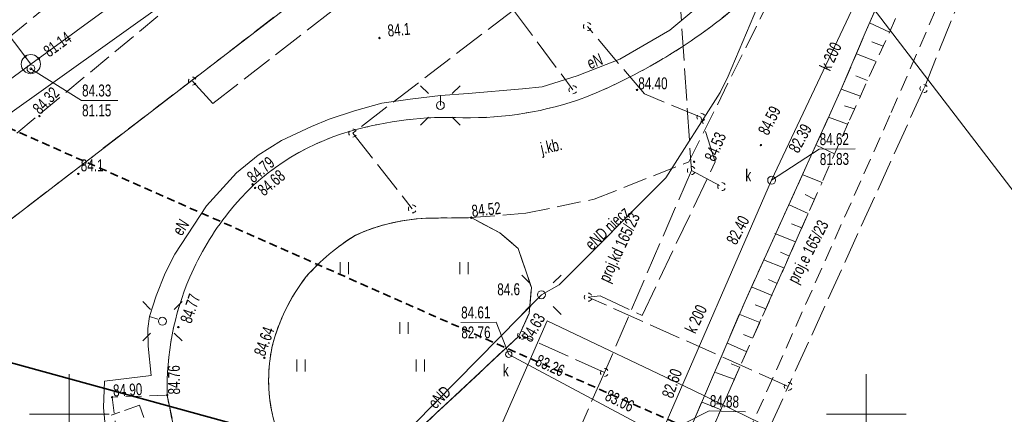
# Model space of a CAD drawing. Header units: metres. Extents: x -1013 to 1493497, y -5789518 to 1032.
# Tile 16 of 73: x -105 to -43, y 15 to 39. Entities that reach past the tile are written whole.
import ezdxf
from ezdxf.xclip import XClip

# ---------------------------------------------------------------- set-up
doc = ezdxf.new("R2010")
doc.units = ezdxf.units.M
doc.header["$MEASUREMENT"] = 0
doc.header["$XCLIPFRAME"] = 0
for name, pattern in [('2_BUBZ02', [1.75, 1.25, -0.5]), ('2_KTCR02', [1.5, 1, -0.5]), ('2_KTJZ01', [2, 1.5, -0.5]), ('2_PTTU', [1.5, 1, -0.5]), ('4_SUPE_P_01', [2.5, 2, -0.5]), ('4_SUPK_P_01', [2.5, 2, -0.5]), ('GUK', [2, 1.5, -0.5]), ('GUZ', [1, 0.5, -0.5]), ('Przerywana długa', [0.78, 0.5, -0.28])]:
    doc.linetypes.add(name, pattern=pattern)
doc.layers.add('700-L Mapa 1_100 dwg', color=7, linetype='Continuous')
doc.layers.add('711-L Wymiary opisy', color=7, linetype='Continuous')
for name, color, linetype, lineweight in [('703-L Płaszczyzny podejścia 2D3', 152, 'Continuous', 30), ('703-L Płaszczyzny podejścia 2D38', 171, 'Continuous', 35), ('711-L Wymiary opisy1', 7, 'Continuous', 13), ('ex_02_DXF_MZ_500_4_BUBZ_D_L_17', 9, 'Continuous', 18), ('ex_02_DXF_MZ_500_4_BUBZ_L_17', 9, 'Continuous', 18), ('ex_02_DXF_MZ_500_4_BUIB_L_97', 9, 'Continuous', 18), ('ex_02_DXF_MZ_500_4_Dzialki7', 9, 'Continuous', 18), ('ex_02_DXF_MZ_500_4_K1_BDOT_T_117', 9, 'Continuous', 18), ('ex_02_DXF_MZ_500_4_Kontury3', 9, 'Continuous', 18), ('ex_02_DXF_MZ_500_4_KTCR_D_L_17', 9, 'Continuous', 18), ('ex_02_DXF_MZ_500_4_KTCR_L_17', 9, 'Continuous', 18), ('ex_02_DXF_MZ_500_4_KTJZ_D_L_07', 9, 'Continuous', 18), ('ex_02_DXF_MZ_500_4_KTJZ_E_T_07', 9, 'Continuous', 18), ('ex_02_DXF_MZ_500_4_KTJZ_L_07', 9, 'Continuous', 18), ('ex_02_DXF_MZ_500_4_KTKR_D_L_07', 9, 'Continuous', 18), ('ex_02_DXF_MZ_500_4_KTKR_L_07', 9, 'Continuous', 18), ('ex_02_DXF_MZ_500_4_Podzial_sekcyjny_krzyze7', 9, 'Continuous', 18), ('ex_02_DXF_MZ_500_4_PTTU_L_27', 9, 'Continuous', 18), ('ex_02_DXF_MZ_500_4_RTPW_T_07', 9, 'Continuous', 18), ('ex_02_DXF_MZ_500_4_RTPW_T_17', 9, 'Continuous', 18), ('ex_02_DXF_MZ_500_4_SUBK_L_034', 9, 'Continuous', 18), ('ex_02_DXF_MZ_500_4_SUPE_D_L_31', 9, 'Continuous', 18), ('ex_02_DXF_MZ_500_4_SUPE_E_T_31', 9, 'Continuous', 18), ('ex_02_DXF_MZ_500_4_SUPK_D_L_034', 9, 'Continuous', 18), ('ex_02_DXF_MZ_500_4_SUPK_D_L_434', 9, 'Continuous', 18), ('ex_02_DXF_MZ_500_4_SUPK_E_T_434', 9, 'Continuous', 18), ('ex_02_DXF_MZ_500_4_SUPK_L_434', 9, 'Continuous', 18), ('ex_02_DXF_MZ_500_4_SUPM_T_07', 9, 'Continuous', 18), ('ex_02_DXF_MZ_500_4_SUPP_E_T_21', 9, 'Continuous', 18), ('ex_02_DXF_MZ_500_4_SUPP_E_T_434', 9, 'Continuous', 18), ('ex_02_DXF_MZ_500_4_SUPP_L_21', 9, 'Continuous', 18), ('ex_02_DXF_MZ_500_4_SUPP_L_434', 9, 'Continuous', 18), ('ex_02_DXF_MZ_500_4_SUPS_T_434', 9, 'Continuous', 18), ('ex_02_DXF_MZ_500_4_SUPW_D_L_05', 9, 'Continuous', 18), ('ex_02_DXF_MZ_500_4_SUSM_D_T_07', 9, 'Continuous', 18), ('ex_02_DXF_MZ_500_4_SUSM_D_T_37', 9, 'Continuous', 18), ('ex_02_DXF_MZ_500_4_SUTK_T_034', 9, 'Continuous', 18), ('ex_02_DXF_MZ_500_4_SUUK_D_T_234', 9, 'Continuous', 18), ('ex_02_DXF_MZ_500_4_SUUK_E_T_934', 9, 'Continuous', 18), ('ex_02_DXF_MZ_500_4_SUUK_T_234', 9, 'Continuous', 18), ('ex_02_DXF_MZ_500_4_Uzytki3', 9, 'Continuous', 18)]:
    doc.layers.add(name, color=color, linetype=linetype, lineweight=lineweight)
doc.styles.add('STYL_AUTOMATYCZNY_2', font='arial.ttf')
doc.styles.add('STYL_AUTOMATYCZNY_4', font='arial.ttf', dxfattribs={"width": 0.7})
doc.dimstyles.new('STYL_AUTOMATYCZNY__3', dxfattribs={"dimtxt": 0.25, "dimasz": 0.183575, "dimexe": 0.18, "dimexo": 0.04, "dimgap": 0, "dimtad": 1, "dimzin": 0, "dimdsep": 46, "dimtxsty": 'STYL_AUTOMATYCZNY_2', "dimblk": 'ARROWHEAD_8', "dimblk1": 'ARROWHEAD_8', "dimblk2": 'ARROWHEAD_8', "dimcen": 0.09, "dimclrd": 7, "dimclre": 7, "dimclrt": 7, "dimazin": 0, "dimtfac": 1, "dimtdec": 4, "dimtmove": 2, "dimatfit": 3, "dimfxl": 1, "dimtolj": 1, "dimtzin": 0, "dimarcsym": 0})

# ---------------------------------------------------------------- blocks, each defined once
blk = doc.blocks.new('*D60')
at = {"layer": '711-L Wymiary opisy1', "color": 7, "linetype": 'Continuous', "lineweight": 13}
for p, q in [((-23.688, -3.688), (-23.815, -3.738)), ((-23.688, -3.688), (-23.638, -3.815)), ((-23.983, -4.516), (-24.05, -4.396)), ((-23.983, -4.516), (-23.864, -4.449))]:
    blk.add_line(p, q, dxfattribs=at)
blk.add_arc((-18.286, -6.082), 5.908, 156.10081, 164.63157, dxfattribs=at)
at = {"layer": '711-L Wymiary opisy1', "color": 7, "lineweight": 13, "insert": (-25.573, -3.532), "char_height": 0.25, "attachment_point": 7, "rotation": 336.10081, "style": 'STYL_AUTOMATYCZNY_2'}
blk.add_mtext('\\A1;{\\pql;\\fArial|b0|i0|c238|p0;\\W1.000000;8,53°/15%}', dxfattribs=at)
blk = doc.blocks.new('ARROWHEAD_8')
at = {"color": 0, "linetype": 'Continuous', "lineweight": 0}
blk.add_line((0, 0), (-1, 0), dxfattribs=at)
at = {"color": 0, "linetype": 'Continuous', "lineweight": 0, "flags": 128}
blk.add_lwpolyline([(-0.525, 0.525), (0, 0), (-0.525, -0.525)], dxfattribs=at)
blk = doc.blocks.new('*D62')
at = {"layer": '711-L Wymiary opisy1', "color": 7, "linetype": 'Continuous', "lineweight": 13}
for p, q in [((-9.682, 27.468), (-9.815, 27.437)), ((-9.682, 27.468), (-9.651, 27.335)), ((-10.088, 26.709), (-10.136, 26.836)), ((-10.088, 26.709), (-9.96, 26.757))]:
    blk.add_line(p, q, dxfattribs=at)
blk.add_arc((-4.796, 24.363), 5.789, 147.57004, 156.10081, dxfattribs=at)
at = {"layer": '711-L Wymiary opisy1', "color": 7, "lineweight": 13, "insert": (-11.672, 27.587), "char_height": 0.25, "attachment_point": 7, "rotation": 336.10081, "style": 'STYL_AUTOMATYCZNY_2'}
blk.add_mtext('\\A1;{\\pql;\\fArial|b0|i0|c238|p0;\\W1.000000;8,53°/15%}', dxfattribs=at)
blk = doc.blocks.new('Rysunek_1_4', base_point=(-51.91, -72.413))
at = {"layer": 'ex_02_DXF_MZ_500_4_BUBZ_D_L_17', "color": 9, "linetype": 'Continuous', "lineweight": 18}
for p, q in [((-53.943, 31.05), (-55.009, 31.534)), ((-54.683, 29.226), (-55.895, 29.701)), ((-55.176, 28.18), (-55.751, 28.476)), ((-55.551, 27.278), (-56.754, 27.814)), ((-55.952, 26.377), (-56.601, 26.628)), ((-56.355, 25.488), (-57.636, 26.008)), ((-56.723, 24.6), (-57.287, 24.835)), ((-57.076, 23.865), (-58.357, 24.367)), ((-57.495, 22.874), (-58.042, 23.126)), ((-57.813, 22.122), (-59.06, 22.642)), ((-58.216, 21.285), (-58.882, 21.536)), ((-58.585, 20.43), (-59.849, 20.932)), ((-59.038, 19.439), (-59.602, 19.674)), ((-59.407, 18.585), (-60.62, 19.121)), ((-59.86, 17.611), (-60.389, 17.828)), ((-60.195, 16.859), (-61.374, 17.293)), ((-61.016, 14.945), (-62.195, 15.431))]:
    blk.add_line(p, q, dxfattribs=at)
at = {"layer": 'ex_02_DXF_MZ_500_4_BUBZ_D_L_17', "color": 9, "linetype": '2_BUBZ02', "lineweight": 18}
blk.add_line((-71.816, -9.321), (-54.683, 29.226), dxfattribs=at)
at = {"layer": 'ex_02_DXF_MZ_500_4_BUBZ_L_17', "color": 9, "linetype": 'Continuous', "lineweight": 18}
for p, q in [((-50.459, 38.657), (-51.703, 39.238)), ((-50.853, 37.784), (-51.555, 38.059)), ((-50.873, 37.794), (-50.853, 37.784)), ((-51.296, 36.811), (-52.52, 37.302)), ((-51.838, 35.627), (-52.57, 35.921)), ((-52.281, 34.643), (-53.474, 35.085)), ((-52.645, 33.841), (-53.267, 34.026)), ((-53.079, 32.888), (-54.272, 33.329))]:
    blk.add_line(p, q, dxfattribs=at)
at = {"layer": 'ex_02_DXF_MZ_500_4_BUIB_L_97', "color": 9, "linetype": 'Continuous', "lineweight": 18}
for p, q in [((-97.51, 15.243), (-98.451, 14.905)), ((-97.227, 14.457), (-97.51, 15.243)), ((-98.73, 14.804), (-99.29, 14.603))]:
    blk.add_line(p, q, dxfattribs=at)
at = {"layer": 'ex_02_DXF_MZ_500_4_Dzialki7', "color": 9, "linetype": 'Continuous', "lineweight": 18}
for p, q in [((-242.472, -78.345), (-67.265, 56.36)), ((-62.15, 54.133), (-30.9, 13.243))]:
    blk.add_line(p, q, dxfattribs=at)
at = {"layer": 'ex_02_DXF_MZ_500_4_K1_BDOT_T_117', "color": 9, "linetype": 'Continuous', "lineweight": 18}
for p, q in [((-84.914, 23.457), (-84.914, 24.207)), ((-84.389, 23.457), (-84.389, 24.207)), ((-77.414, 23.457), (-77.414, 24.207)), ((-76.889, 23.457), (-76.889, 24.207)), ((-81.164, 19.707), (-81.164, 20.457)), ((-80.639, 19.707), (-80.639, 20.457)), ((-87.641, 17.352), (-87.641, 18.102)), ((-87.116, 17.352), (-87.116, 18.102)), ((-80.141, 17.352), (-80.141, 18.102)), ((-79.616, 17.352), (-79.616, 18.102))]:
    blk.add_line(p, q, dxfattribs=at)
at = {"layer": 'ex_02_DXF_MZ_500_4_Kontury3', "color": 9, "linetype": 'GUK', "lineweight": 18}
blk.add_line((-242.472, -78.345), (-67.265, 56.36), dxfattribs=at)
at = {"layer": 'ex_02_DXF_MZ_500_4_KTCR_D_L_17', "color": 9, "linetype": '2_KTCR02', "lineweight": 18}
for p, q in [((-44.59, 46.923), (-50.422, 33.426)), ((-50.422, 33.426), (-61.961, 7.553)), ((-71.816, -9.321), (-54.683, 29.226))]:
    blk.add_line(p, q, dxfattribs=at)
blk.add_arc((-38.4, 26.122), 58.269, 190.13076, 193.91038, dxfattribs=at)
at = {"layer": 'ex_02_DXF_MZ_500_4_KTCR_L_17', "color": 9, "linetype": '2_KTCR02', "lineweight": 18}
for p, q in [((-46.35, 47.71), (-53.02, 33.008)), ((-53.02, 33.008), (-54.683, 29.226)), ((-95.87, 15.873), (-99.22, 15.733)), ((-99.22, 15.733), (-98.81, 12.573))]:
    blk.add_line(p, q, dxfattribs=at)
at = {"layer": 'ex_02_DXF_MZ_500_4_KTJZ_D_L_07', "color": 9, "linetype": '2_KTJZ01', "lineweight": 18}
for p, q in [((-51.969, 38.616), (-49.401, 44.565)), ((-63.03, 30.523), (-56.722, 43.223)), ((-53.474, 35.085), (-51.969, 38.616)), ((-59.51, 21.768), (-53.474, 35.085)), ((-79.222, 26.983), (-76.7, 27.013)), ((-64.401, 10.351), (-59.51, 21.768)), ((-80.159, 13.54), (-73.71, 19.563)), ((-95.76, 15.873), (-94.959, 12.114))]:
    blk.add_line(p, q, dxfattribs=at)
for centre, radius, start, end in [((-83.044, 67.73), 35.813, 292.11384, 311.51586), ((-76.843, 54.836), 21.552, 268.98944, 289.74675), ((-78.197, 11.798), 21.512, 87.40689, 106.36549), ((-80.314, 18.214), 14.761, 105.49677, 141.79121), ((-77.863, 16.184), 17.942, 141.53979, 156.717), ((-79.016, 15.162), 11.823, 91.00281, 114.86444), ((-76.766, 14.232), 13.712, 121.77675, 138.5269), ((-78.291, 16.371), 17.475, 156.72407, 181.63308), ((-77.676, 16.04), 11.856, 142.16423, 165.89229), ((-79.38, 16.808), 10.022, 167.77517, 192.38311)]:
    blk.add_arc(centre, radius, start, end, dxfattribs=at)
at = {"layer": 'ex_02_DXF_MZ_500_4_KTJZ_L_07', "color": 9, "linetype": '2_KTJZ01', "lineweight": 18}
for p, q in [((-76.84, 62.223), (-115.42, 30.263)), ((-117.53, 22.123), (-73.08, 58.923)), ((-68.97, 28.173), (-63.03, 30.523)), ((-73.26, 27.293), (-68.97, 28.173)), ((-76.7, 27.013), (-73.26, 27.293)), ((-74.89, 26.053), (-76.7, 27.013)), ((-73.75, 25.083), (-74.89, 26.053)), ((-72.91, 22.623), (-73.75, 25.083)), ((-73.06, 20.993), (-72.91, 22.623)), ((-73.71, 19.563), (-73.06, 20.993))]:
    blk.add_line(p, q, dxfattribs=at)
at = {"layer": 'ex_02_DXF_MZ_500_4_KTKR_D_L_07', "color": 9, "linetype": 'Continuous', "lineweight": 18}
for p, q in [((-49.401, 44.565), (-51.969, 38.616)), ((-51.969, 38.616), (-53.474, 35.085)), ((-53.474, 35.085), (-54.4, 33.038)), ((-54.272, 33.329), (-59.51, 21.768)), ((-59.51, 21.768), (-64.401, 10.351)), ((-80.159, 13.54), (-73.71, 19.563))]:
    blk.add_line(p, q, dxfattribs=at)
for centre, radius, start, end in [((-83.044, 67.73), 35.813, 292.11384, 311.51586), ((-76.843, 54.836), 21.552, 268.98944, 289.74675), ((-78.197, 11.798), 21.512, 87.40689, 106.36549), ((-80.314, 18.214), 14.761, 105.49677, 141.79121), ((-77.863, 16.184), 17.942, 141.53979, 156.717), ((-79.01, 15.083), 11.901, 90.7197, 114.53689), ((-76.766, 14.232), 13.712, 121.60788, 138.55568), ((-78.291, 16.371), 17.475, 156.72407, 181.63308), ((-77.644, 16.026), 11.891, 142.23753, 165.86227), ((-79.38, 16.808), 10.022, 167.77517, 192.38311), ((-38.4, 26.122), 58.269, 190.13076, 193.91038)]:
    blk.add_arc(centre, radius, start, end, dxfattribs=at)
at = {"layer": 'ex_02_DXF_MZ_500_4_KTKR_L_07', "color": 9, "linetype": 'Continuous', "lineweight": 18}
for p, q in [((-79.159, 26.984), (-76.7, 27.013)), ((-76.7, 27.013), (-74.89, 26.053)), ((-74.89, 26.053), (-73.75, 25.083)), ((-73.75, 25.083), (-72.91, 22.623)), ((-72.91, 22.623), (-73.06, 20.993)), ((-73.06, 20.993), (-73.71, 19.563))]:
    blk.add_line(p, q, dxfattribs=at)
at = {"layer": 'ex_02_DXF_MZ_500_4_Podzial_sekcyjny_krzyze7', "color": 9, "linetype": 'Continuous', "lineweight": 18}
for p, q in [((-101.91, 12.173), (-101.91, 17.173)), ((-51.91, 12.173), (-51.91, 17.173)), ((-104.41, 14.673), (-99.41, 14.673)), ((-54.41, 14.673), (-49.41, 14.673))]:
    blk.add_line(p, q, dxfattribs=at)
at = {"layer": 'ex_02_DXF_MZ_500_4_PTTU_L_27', "color": 9, "linetype": '2_PTTU', "lineweight": 18}
for p, q in [((-76.7, 27.013), (-74.89, 26.053)), ((-74.89, 26.053), (-73.75, 25.083)), ((-73.75, 25.083), (-72.91, 22.623)), ((-72.91, 22.623), (-73.06, 20.993)), ((-73.06, 20.993), (-73.71, 19.563)), ((-73.71, 19.563), (-80.159, 13.54))]:
    blk.add_line(p, q, dxfattribs=at)
for centre, radius, start, end in [((-79.014, 15.156), 11.828, 91.00315, 114.72003), ((60.291, -11511.888), 11539.714, 90.6801902, 90.6927111), ((-77.031, 14.529), 13.317, 121.35857, 138.72451), ((-77.708, 16.056), 11.821, 142.12233, 165.81407), ((-79.412, 16.806), 9.991, 167.5924, 192.00845), ((-75.185, 18.089), 14.396, 193.50074, 212.67936)]:
    blk.add_arc(centre, radius, start, end, dxfattribs=at)
at = {"layer": 'ex_02_DXF_MZ_500_4_RTPW_T_17', "color": 9, "linetype": 'Continuous', "lineweight": 18}
for centre in [(-82.45, 38.293), (-66.29, 35.033), (-103.78, 33.393), (-58.522, 31.565), (-62.711, 30.524), (-101.34, 29.763), (-90.41, 29.103), (-90.25, 28.883), (-76.7, 27.013), (-95.066, 20.14), (-73.64, 19.473), (-89.67, 18.213), (-99.22, 15.733), (-95.76, 15.873)]:
    blk.add_circle(centre, 0.045, dxfattribs=at)
at = {"layer": 'ex_02_DXF_MZ_500_4_SUBK_L_034', "color": 9, "linetype": 'Continuous', "lineweight": 18}
blk.add_circle((-104.32, 36.653), 0.602, dxfattribs=at)
at = {"layer": 'ex_02_DXF_MZ_500_4_SUPE_D_L_31', "color": 9, "linetype": 'Continuous', "lineweight": 18}
for p, q in [((-58.773, 43.409), (-64.241, 38.78)), ((-58.17, 41.573), (-60.581, 35.905)), ((-64.241, 38.78), (-67.379, 36.957)), ((-67.379, 36.957), (-70.041, 35.909)), ((-70.041, 35.909), (-72.247, 35.233)), ((-60.581, 35.905), (-61.073, 34.862)), ((-72.247, 35.233), (-73.466, 35.094)), ((-80.522, 34.455), (-78.613, 34.678)), ((-78.613, 34.678), (-78.629, 34.058)), ((-76.894, 34.82), (-78.613, 34.678)), ((-73.466, 35.094), (-76.894, 34.82)), ((-61.073, 34.862), (-64.476, 29.517)), ((-84.017, 33.73), (-82.3, 34.192)), ((-82.3, 34.192), (-80.522, 34.455)), ((-85.614, 33.199), (-84.017, 33.73)), ((-88.584, 31.858), (-86.72, 32.741)), ((-86.72, 32.741), (-85.614, 33.199)), ((-90.068, 30.927), (-88.584, 31.858)), ((-91.41, 29.818), (-90.068, 30.927)), ((-93.296, 27.754), (-91.41, 29.818)), ((-64.476, 29.517), (-71.179, 22.799)), ((-95.285, 24.72), (-93.296, 27.754)), ((-95.896, 23.516), (-95.285, 24.72)), ((-96.466, 22.101), (-95.896, 23.516)), ((-71.179, 22.799), (-72.285, 22.172)), ((-96.877, 20.808), (-96.466, 22.101)), ((-72.285, 22.172), (-80.298, 14.014)), ((-96.972, 20.048), (-96.877, 20.808)), ((-96.877, 20.808), (-96.356, 20.632)), ((-96.964, 18.948), (-96.972, 20.048)), ((-96.771, 17.089), (-96.964, 18.948)), ((-99.757, 15.078), (-99.689, 16.748)), ((-99.689, 16.748), (-96.771, 17.089)), ((-99.551, 12.689), (-99.757, 15.078))]:
    blk.add_line(p, q, dxfattribs=at)
at = {"layer": 'ex_02_DXF_MZ_500_4_SUPK_D_L_034', "color": 9, "linetype": 'Continuous', "lineweight": 18}
blk.add_circle((-74.339, 18.427), 0.204, dxfattribs=at)
at = {"layer": 'ex_02_DXF_MZ_500_4_SUPK_D_L_434', "color": 9, "linetype": 'Continuous', "lineweight": 18}
for p, q in [((-57.844, 29.364), (-50.582, 44.776)), ((-64.812, 13.333), (-57.844, 29.364)), ((-74.339, 18.427), (-64.812, 13.333))]:
    blk.add_line(p, q, dxfattribs=at)
at = {"layer": 'ex_02_DXF_MZ_500_4_SUPK_L_434', "color": 9, "linetype": 'Continuous', "lineweight": 18}
for p, q in [((-82.52, 52.603), (-104.32, 36.653)), ((-104.32, 36.653), (-107.8, 41.263)), ((-123.64, 22.563), (-104.32, 36.653))]:
    blk.add_line(p, q, dxfattribs=at)
at = {"layer": 'ex_02_DXF_MZ_500_4_SUPM_T_07', "color": 9, "linetype": 'Continuous', "lineweight": 18}
for centre, start, end in [((-69.4, 39.013), 149.40637, 210.48089), ((-69.4, 39.013), 30.0857, 90.18047), ((-69.4, 39.013), 269.33329, 330.34124), ((-94.182, 35.585), 30.0857, 90.18047), ((-94.182, 35.585), 149.40637, 210.48089), ((-94.182, 35.586), 269.33329, 330.34124), ((-48.296, 35.116), 149.40637, 210.48089), ((-48.296, 35.116), 30.0857, 90.18047), ((-48.297, 35.116), 269.33329, 330.34124), ((-62.279, 33.318), 149.40637, 210.48089), ((-62.279, 33.318), 30.0857, 90.18047), ((-62.28, 33.318), 269.33329, 330.34124), ((-69.353, 22.018), 30.0857, 90.18047), ((-69.353, 22.018), 149.40637, 210.48089), ((-69.353, 22.018), 269.33329, 330.34124), ((-56.8, 16.413), 149.40637, 210.48089), ((-56.8, 16.413), 269.33329, 330.34124), ((-56.8, 16.413), 30.0857, 90.18047)]:
    blk.add_arc(centre, 0.25, start, end, dxfattribs=at)
at = {"layer": 'ex_02_DXF_MZ_500_4_SUPP_L_21', "color": 9, "linetype": '4_SUPE_P_01', "lineweight": 18}
for p, q in [((-92.91, 34.173), (-70.74, 51.413)), ((-45.66, 41.693), (-48.296, 35.116)), ((-65.83, 34.793), (-69.4, 39.013)), ((-94.182, 35.585), (-92.91, 34.173)), ((-62.28, 33.313), (-65.83, 34.793)), ((-48.296, 35.116), (-56.799, 16.412)), ((-61.38, 30.523), (-62.28, 33.313)), ((-65.975, 20.869), (-61.38, 30.523)), ((-69.353, 22.018), (-68.594, 22.092)), ((-56.799, 16.412), (-69.353, 22.018)), ((-68.594, 22.092), (-65.975, 20.869)), ((-68.28, -8.967), (-56.799, 16.412))]:
    blk.add_line(p, q, dxfattribs=at)
at = {"layer": 'ex_02_DXF_MZ_500_4_SUPP_L_434', "color": 9, "linetype": '4_SUPK_P_01', "lineweight": 18}
for p, q in [((-63.64, 41.363), (-62.88, 29.973)), ((-74.047, 40.052), (-84.12, 32.323)), ((-74.047, 40.052), (-70.31, 35.043)), ((-84.12, 32.323), (-80.387, 27.564)), ((-62.88, 29.973), (-68.33, 17.293)), ((-62.88, 29.973), (-60.97, 28.96)), ((-68.33, 17.293), (-73.53, 19.623)), ((-68.33, 17.293), (-71.89, 9.243))]:
    blk.add_line(p, q, dxfattribs=at)
at = {"layer": 'ex_02_DXF_MZ_500_4_SUPS_T_434', "color": 9, "linetype": 'Continuous', "lineweight": 18}
for centre, start, end in [((-70.31, 35.043), 30.0857, 90.18047), ((-70.31, 35.043), 149.40637, 210.48089), ((-70.31, 35.043), 269.33329, 330.34124), ((-84.12, 32.323), 149.40637, 210.48089), ((-84.12, 32.323), 269.33329, 330.34124), ((-84.12, 32.323), 30.0857, 90.18047), ((-62.88, 29.973), 149.40637, 210.48089), ((-62.88, 29.973), 269.33329, 330.34124), ((-62.88, 29.973), 30.0857, 90.18047), ((-60.97, 28.96), 149.40637, 210.48089), ((-60.97, 28.96), 30.0857, 90.18047), ((-60.97, 28.96), 269.33329, 330.34124), ((-80.387, 27.563), 30.0857, 90.18047), ((-80.387, 27.564), 149.40637, 210.48089), ((-80.387, 27.564), 269.33329, 330.34124), ((-73.53, 19.623), 30.0857, 90.18047), ((-73.53, 19.623), 149.40637, 210.48089), ((-73.53, 19.623), 269.33329, 330.34124), ((-68.33, 17.293), 149.40637, 210.48089), ((-68.33, 17.293), 30.0857, 90.18047), ((-68.33, 17.293), 269.33329, 330.34124)]:
    blk.add_arc(centre, 0.25, start, end, dxfattribs=at)
at = {"layer": 'ex_02_DXF_MZ_500_4_SUPW_D_L_05', "color": 9, "linetype": 'Continuous', "lineweight": 18}
for p, q in [((-92.274, 43.103), (-124.922, 19.771)), ((-71.923, 20.524), (-77.987, 6.72)), ((-62.782, 16.178), (-71.923, 20.524)), ((-52.456, 11.14), (-62.782, 16.178))]:
    blk.add_line(p, q, dxfattribs=at)
at = {"layer": 'ex_02_DXF_MZ_500_4_SUSM_D_T_07', "color": 9, "linetype": 'Continuous', "lineweight": 18}
for p, q in [((-79.372, 34.801), (-79.867, 35.295)), ((-77.887, 34.801), (-77.392, 35.295)), ((-79.372, 33.316), (-79.867, 32.821)), ((-77.887, 33.316), (-77.392, 32.821)), ((-73.028, 22.914), (-73.522, 23.409)), ((-71.543, 22.914), (-71.048, 23.409)), ((-96.808, 21.247), (-97.303, 21.742)), ((-95.323, 21.247), (-94.828, 21.742)), ((-73.028, 21.429), (-73.522, 20.934)), ((-71.543, 21.429), (-71.048, 20.934)), ((-96.808, 19.762), (-97.303, 19.267)), ((-95.323, 19.762), (-94.828, 19.267))]:
    blk.add_line(p, q, dxfattribs=at)
at = {"layer": 'ex_02_DXF_MZ_500_4_SUSM_D_T_37', "color": 9, "linetype": 'Continuous', "lineweight": 18}
for centre in [(-78.629, 34.058), (-72.285, 22.172), (-96.065, 20.504)]:
    blk.add_circle(centre, 0.25, dxfattribs=at)
at = {"layer": 'ex_02_DXF_MZ_500_4_SUTK_T_034', "color": 9, "linetype": 'Continuous', "lineweight": 18}
for p, q in [((-104.31, 36.363), (-101.136, 34.374)), ((-101.136, 34.374), (-98.856, 34.374)), ((-57.844, 29.364), (-54.858, 31.315)), ((-54.858, 31.315), (-52.605, 31.331)), ((-77.349, 20.426), (-75.123, 20.441)), ((-74.339, 18.427), (-75.123, 20.441)), ((-64.812, 13.333), (-61.773, 14.875)), ((-61.773, 14.875), (-59.494, 14.811))]:
    blk.add_line(p, q, dxfattribs=at)
for centre in [(-104.682, 37.133), (-103.825, 37.006), (-104.31, 36.363)]:
    blk.add_circle(centre, 0.0625, dxfattribs=at)
at = {"layer": 'ex_02_DXF_MZ_500_4_SUUK_D_T_234', "color": 9, "linetype": 'Continuous', "lineweight": 18}
blk.add_circle((-57.844, 29.364), 0.25, dxfattribs=at)
at = {"layer": 'ex_02_DXF_MZ_500_4_SUUK_T_234', "color": 9, "linetype": 'Continuous', "lineweight": 18}
blk.add_circle((-104.31, 36.363), 0.25, dxfattribs=at)
at = {"layer": 'ex_02_DXF_MZ_500_4_Uzytki3', "color": 9, "linetype": 'GUZ', "lineweight": 18}
blk.add_line((-242.472, -78.345), (-67.265, 56.36), dxfattribs=at)
at = {"layer": 'ex_02_DXF_MZ_500_4_KTJZ_E_T_07', "color": 9, "linetype": 'Continuous', "lineweight": 18, "insert": (-72.196, 30.76), "char_height": 0.75, "attachment_point": 7, "rotation": 12.76201, "style": 'STYL_AUTOMATYCZNY_4'}
blk.add_mtext('\\A1;{\\pql;\\fArial|b0|i0|c238|p0;\\W0.700000;j.kb.}', dxfattribs=at)
at = {"layer": 'ex_02_DXF_MZ_500_4_RTPW_T_07', "color": 9, "linetype": 'Continuous', "lineweight": 18, "insert": (-75.06, 22.882), "char_height": 0.75, "attachment_point": 1, "rotation": 0.40305, "style": 'STYL_AUTOMATYCZNY_4'}
blk.add_mtext('\\A1;{\\pql;\\fArial|b0|i0|c238|p0;\\W0.700000;84.6}', dxfattribs=at)
at = {"layer": 'ex_02_DXF_MZ_500_4_RTPW_T_17', "color": 9, "linetype": 'Continuous', "lineweight": 18, "char_height": 0.75, "style": 'STYL_AUTOMATYCZNY_4'}
for s, insert, attachment_point, rotation in [('\\A1;{\\pql;\\fArial|b0|i0|c238|p0;\\W0.700000;84.1}', (-81.906, 38.371), 7, 5.03982), ('\\A1;{\\pql;\\fArial|b0|i0|c238|p0;\\W0.700000;84.32}', (-103.731, 33.435), 7, 46.39241), ('\\A1;{\\pql;\\fArial|b0|i0|c238|p0;\\W0.700000;84.59}', (-58.398, 32.292), 4, 63.26803), ('\\A1;{\\pql;\\fArial|b0|i0|c238|p0;\\W0.700000;84.53}', (-62.091, 30.774), 1, 66.73258), ('\\A1;{\\pql;\\fArial|b0|i0|c238|p0;\\W0.700000;84.79}', (-90.356, 29.145), 7, 40.06088), ('\\A1;{\\pql;\\fArial|b0|i0|c238|p0;\\W0.700000;84.68}', (-90.177, 28.902), 1, 40.02561), ('\\A1;{\\pql;\\fArial|b0|i0|c238|p0;\\W0.700000;84.52}', (-76.623, 27.046), 7, 6.12276), ('\\A1;{\\pql;\\fArial|b0|i0|c238|p0;\\W0.700000;84.77}', (-94.971, 20.559), 1, 71.02896), ('\\A1;{\\pql;\\fArial|b0|i0|c238|p0;\\W0.700000;84.63}', (-73.575, 19.499), 1, 60.42323), ('\\A1;{\\pql;\\fArial|b0|i0|c238|p0;\\W0.700000;84.64}', (-89.638, 18.251), 7, 70.03339), ('\\A1;{\\pql;\\fArial|b0|i0|c238|p0;\\W0.700000;84.76}', (-95.71, 15.903), 1, 90.54141), ('\\A1;{\\pql;\\fArial|b0|i0|c238|p0;\\W0.700000;84.90}', (-99.141, 15.765), 7, 3.05978)]:
    blk.add_mtext(s, dxfattribs=dict(at, insert=insert, attachment_point=attachment_point, rotation=rotation))
at = {"layer": 'ex_02_DXF_MZ_500_4_RTPW_T_17', "color": 9, "linetype": 'Continuous', "lineweight": 18, "char_height": 0.75, "attachment_point": 7, "style": 'STYL_AUTOMATYCZNY_4'}
for s, insert in [('\\A1;{\\pql;\\fArial|b0|i0|c238|p0;\\W0.700000;84.40}', (-66.21, 35.063)), ('\\A1;{\\pql;\\fArial|b0|i0|c238|p0;\\W0.700000;84.1}', (-101.187, 29.914))]:
    blk.add_mtext(s, dxfattribs=dict(at, insert=insert))
at = {"layer": 'ex_02_DXF_MZ_500_4_SUPE_E_T_31', "color": 9, "linetype": 'Continuous', "lineweight": 18, "char_height": 0.75, "attachment_point": 4, "style": 'STYL_AUTOMATYCZNY_4'}
for s, insert, rotation in [('\\A1;{\\pql;\\fArial|b0|i0|c238|p0;\\W0.700000;eN }', (-69.374, 36.667), 21.49826), ('\\A1;{\\pql;\\fArial|b0|i0|c238|p0;\\W0.700000;eND niecz. }', (-69.367, 25.182), 43.55332), ('\\A1;{\\pql;\\fArial|b0|i0|c238|p0;\\W0.700000;eN }', (-95.171, 26.015), 56.75695), ('\\A1;{\\pql;\\fArial|b0|i0|c238|p0;\\W0.700000;eND}', (-79.198, 15.212), 44.88329)]:
    blk.add_mtext(s, dxfattribs=dict(at, insert=insert, rotation=rotation))
at = {"layer": 'ex_02_DXF_MZ_500_4_SUPK_E_T_434', "color": 9, "linetype": 'Continuous', "lineweight": 18, "char_height": 0.75, "attachment_point": 4, "style": 'STYL_AUTOMATYCZNY_4'}
for insert, rotation in [((-54.52, 36.326), 65.10601), ((-62.97, 19.837), 64.84313)]:
    blk.add_mtext('\\A1;{\\pql;\\fArial|b0|i0|c238|p0;\\W0.700000;k 200}', dxfattribs=dict(at, insert=insert, rotation=rotation))
at = {"layer": 'ex_02_DXF_MZ_500_4_SUPP_E_T_21', "color": 9, "linetype": 'Continuous', "lineweight": 18, "insert": (-56.459, 22.923), "char_height": 0.75, "attachment_point": 4, "rotation": 62.40784, "style": 'STYL_AUTOMATYCZNY_4'}
blk.add_mtext('\\A1;{\\pql;\\fArial|b0|i0|c238|p0;\\W0.700000;proj.e 165/23}', dxfattribs=at)
at = {"layer": 'ex_02_DXF_MZ_500_4_SUPP_E_T_434', "color": 9, "linetype": 'Continuous', "lineweight": 18, "insert": (-68.284, 22.989), "char_height": 0.75, "attachment_point": 4, "rotation": 65.0261, "style": 'STYL_AUTOMATYCZNY_4'}
blk.add_mtext('\\A1;{\\pql;\\fArial|b0|i0|c238|p0;\\W0.700000;proj.kd 165/23}', dxfattribs=at)
at = {"layer": 'ex_02_DXF_MZ_500_4_SUTK_T_034', "color": 9, "linetype": 'Continuous', "lineweight": 18, "char_height": 0.75, "style": 'STYL_AUTOMATYCZNY_4'}
for s, insert, attachment_point, rotation in [('\\A1;{\\pql;\\fArial|b0|i0|c238|p0;\\W0.700000;81.14}', (-103.391, 37.351), 4, 36.19111), ('\\A1;{\\pql;\\fArial|b0|i0|c238|p0;\\W0.700000;82.39}', (-56.496, 31.187), 4, 61.35318), ('\\A1;{\\pql;\\fArial|b0|i0|c238|p0;\\W0.700000;84.62}', (-54.835, 32.315), 1, 0.40305), ('\\A1;{\\pql;\\fArial|b0|i0|c238|p0;\\W0.700000;81.83}', (-54.826, 31.065), 1, 0.40305), ('\\A1;{\\pql;\\fArial|b0|i0|c238|p0;\\W0.700000;82.40}', (-60.396, 25.419), 4, 62.10318), ('\\A1;{\\pql;\\fArial|b0|i0|c238|p0;\\W0.700000;84.61}', (-77.326, 21.426), 1, 0.40305), ('\\A1;{\\pql;\\fArial|b0|i0|c238|p0;\\W0.700000;82.76}', (-77.317, 20.176), 1, 0.40305), ('\\A1;{\\pql;\\fArial|b0|i0|c238|p0;\\W0.700000;83.26}', (-72.422, 18.448), 1, 335.54275), ('\\A1;{\\pql;\\fArial|b0|i0|c238|p0;\\W0.700000;82.60}', (-64.76, 15.862), 1, 70.8131), ('\\A1;{\\pql;\\fArial|b0|i0|c238|p0;\\W0.700000;83.06}', (-68.036, 16.257), 1, 333.83273), ('\\A1;{\\pql;\\fArial|b0|i0|c238|p0;\\W0.700000;84.88}', (-61.715, 15.874), 1, 358.40302)]:
    blk.add_mtext(s, dxfattribs=dict(at, insert=insert, attachment_point=attachment_point, rotation=rotation))
at = {"layer": 'ex_02_DXF_MZ_500_4_SUTK_T_034', "color": 9, "linetype": 'Continuous', "lineweight": 18, "char_height": 0.75, "attachment_point": 1, "style": 'STYL_AUTOMATYCZNY_4'}
for s, insert in [('\\A1;{\\pql;\\fArial|b0|i0|c238|p0;\\W0.700000;84.33}', (-101.106, 35.374)), ('\\A1;{\\pql;\\fArial|b0|i0|c238|p0;\\W0.700000;81.15}', (-101.106, 34.124))]:
    blk.add_mtext(s, dxfattribs=dict(at, insert=insert))
at = {"layer": 'ex_02_DXF_MZ_500_4_SUUK_E_T_934', "color": 9, "linetype": 'Continuous', "lineweight": 18, "char_height": 0.75, "attachment_point": 4, "style": 'STYL_AUTOMATYCZNY_4'}
for insert in [(-59.493, 29.668), (-74.709, 17.43)]:
    blk.add_mtext('\\A1;{\\pql;\\fArial|b0|i0|c238|p0;\\W0.700000;k }', dxfattribs=dict(at, insert=insert))

msp = doc.modelspace()

# ---------------------------------------------------------------- linework, layer by layer
at = {"layer": '703-L Płaszczyzny podejścia 2D3', "color": 152, "linetype": 'Continuous', "lineweight": 30}
msp.add_circle((8.2273, 10.355), 1021.6593, dxfattribs=at)
at = {"layer": '703-L Płaszczyzny podejścia 2D38', "color": 171, "linetype": 'Przerywana długa', "lineweight": 35}
msp.add_line((-18.2863, -6.0816), (-373.9333, 151.5134), dxfattribs=at)
at = {"layer": '703-L Płaszczyzny podejścia 2D38', "color": 171, "linetype": 'Continuous', "lineweight": 35}
msp.add_line((-18.2863, -6.0816), (-397.5726, 98.1664), dxfattribs=at)

# ---------------------------------------------------------------- block references
at = {"layer": '700-L Mapa 1_100 dwg', "color": 52, "linetype": 'Continuous', "lineweight": 25}
ref = msp.add_blockref('Rysunek_1_4', (-51.9097, -72.4133), dxfattribs=at)
XClip(ref).set_block_clipping_path([(-454.4097296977, -337.82710067), (350.5902703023, 193.0005136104)])

# ---------------------------------------------------------------- dimensions: what is measured, and where the dimension line sits
at = {"layer": '711-L Wymiary opisy', "color": 7, "linetype": 'Continuous', "lineweight": 13}
for base, center, p1, p2, picture, middle in [((-9.8993, 27.0958), (-4.7955, 24.3632), (-360.4425, 181.9583), (-56.0049, 56.8993), '*D62', (-10.8957, 27.3794)), ((-23.8512, -4.0963), (-18.2863, -6.0816), (-397.5726, 98.1664), (-373.9333, 151.5134), '*D60', (-24.7964, -3.7394))]:
    dim = msp.add_angular_dim_3p(base=base, center=center, p1=p1, p2=p2, text='8,53°/15%', dimstyle='STYL_AUTOMATYCZNY__3', dxfattribs=at)
    dim.commit()
    dim.dimension.update_dxf_attribs({"geometry": picture, "text_midpoint": middle, "dimtype": 165, "text_rotation": 336.100809})

doc.saveas('drawing.dxf')
